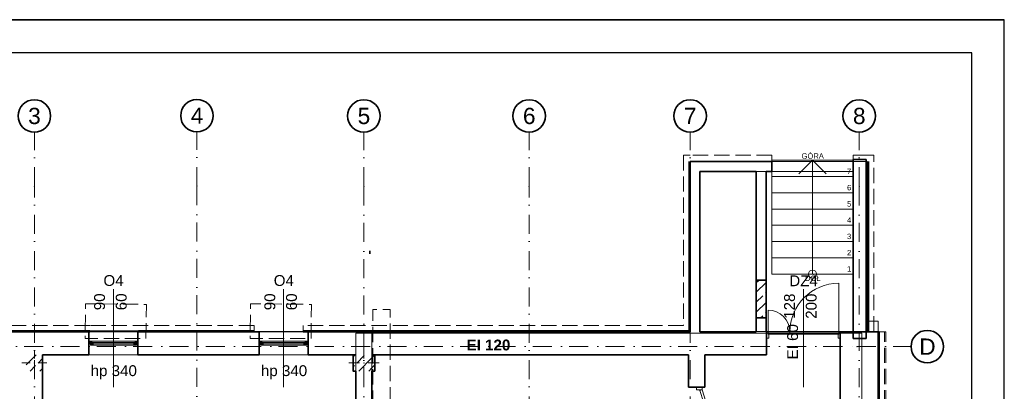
# Model space of a CAD drawing. Header units: millimetres. Extents: x -34676 to 172266, y 39940 to 476087.
# Tile 19 of 256: x -10845 to 7324, y 250716 to 257572. Entities that reach past the tile are written whole.
import ezdxf

# ---------------------------------------------------------------- set-up
doc = ezdxf.new("R2010")
doc.units = ezdxf.units.MM
doc.header["$MEASUREMENT"] = 0
for name, pattern in [('Krawędzie ukryte', [3.912222, 2.822222, -1.09]), ('Kropki i Kreski', [6.702778, 3.527778, -1.763889, 0, -1.411111]), ('Przerywana', [5.644444, 2.822222, -2.822222])]:
    doc.linetypes.add(name, pattern=pattern)
for name, color, linetype in [('#podkład', 252, 'Continuous'), ('- A - ocieplenie', 7, 'Continuous'), ('_TABELA', 7, 'Continuous'), ('Drzwi Archicad', 7, 'Continuous'), ('Konstrukcja - Belki', 7, 'Continuous'), ('Konstrukcja - Siatka mod', 7, 'Continuous'), ('Konstrukcja - Stropy', 7, 'Continuous'), ('Konstrukcja - Słupy', 7, 'Continuous'), ('Konstrukcja - Ściany nośne wew..P', 7, 'Continuous'), ('Konstrukcja - Ściany zewnętrzne', 7, 'Continuous'), ('Okna Archicada', 7, 'Continuous'), ('Opisy - Tekst', 7, 'Continuous'), ('z JAN', 7, 'Continuous'), ('Znaczniki drzwi Archicada', 7, 'Continuous'), ('Znaczniki okien Archicada', 7, 'Continuous')]:
    doc.layers.add(name, color=color, linetype=linetype)
doc.styles.add('STYL_AUTOMATYCZNY_1', font='arial.ttf')
doc.styles.add('STYL_AUTOMATYCZNY_7', font='txt')
pattern_1 = [(45, (-208051.03, 747718.2), (-183.84776, 183.84776), []), (45, (-208142.95, 747810.13), (-183.84776, 183.84776), [195, -65])]

# ---------------------------------------------------------------- blocks, each defined once
blk = doc.blocks.new('SDFGHB')
at = {"layer": 'Konstrukcja - Słupy', "linetype": 'Continuous', "lineweight": 25}
h = blk.add_hatch(dxfattribs=at)
h.set_pattern_fill('Beton_zbrojony_0001', color=252, style=0, pattern_type=2)
h.set_pattern_definition(pattern_1)
h.paths.add_polyline_path([(34598, 471390), (34298, 471390), (34298, 471090), (34598, 471090)])
h = blk.add_hatch(dxfattribs=at)
h.set_pattern_fill('Beton_zbrojony_0001', color=252, style=0, pattern_type=2)
h.set_pattern_definition(pattern_1)
h.paths.add_polyline_path([(34598, 471090), (34598, 471090), (34598, 471390), (34598, 471390)])
h = blk.add_hatch(dxfattribs=at)
h.set_pattern_fill('Beton_zbrojony_0001', color=252, style=0, pattern_type=2)
h.set_pattern_definition(pattern_1)
h.paths.add_polyline_path([(40328, 471090), (40378, 471090), (40378, 471390), (40328, 471390)])
h = blk.add_hatch(dxfattribs=at)
h.set_pattern_fill('Beton_zbrojony_0001', color=252, style=0, pattern_type=2)
h.set_pattern_definition(pattern_1)
h.paths.add_polyline_path([(40378, 471390), (40378, 471090), (40678, 471090), (40678, 471390)])
h = blk.add_hatch(dxfattribs=at)
h.set_pattern_fill('Beton_zbrojony_0001', color=252, style=0, pattern_type=2)
h.set_pattern_definition(pattern_1)
h.paths.add_polyline_path([(40678, 471090), (40728, 471090), (40728, 471390), (40678, 471390)])
at = {"layer": 'Konstrukcja - Ściany zewnętrzne', "linetype": 'Continuous', "lineweight": 25}
h = blk.add_hatch(dxfattribs=at)
h.set_pattern_fill('Beton_zbrojony_0001', color=252, style=0, pattern_type=2)
h.set_pattern_definition(pattern_1)
h.paths.add_polyline_path([(47770, 472069), (47950, 472069), (47950, 472769), (47770, 472769)])
at = {"layer": 'Okna Archicada', "linetype": 'Continuous', "lineweight": 13}
for points in [[(35456, 471590), (35481, 471590), (35481, 471615), (35506, 471615), (35506, 471640), (35456, 471640)], [(35481, 471565), (35531, 471565), (35531, 471615), (35481, 471615)], [(36331, 471615), (36281, 471615), (36281, 471565), (36331, 471565)], [(36356, 471640), (36306, 471640), (36306, 471615), (36331, 471615), (36331, 471590), (36356, 471590)], [(38598, 471590), (38623, 471590), (38623, 471615), (38648, 471615), (38648, 471640), (38598, 471640)], [(38623, 471565), (38673, 471565), (38673, 471615), (38623, 471615)], [(39473, 471615), (39423, 471615), (39423, 471565), (39473, 471565)], [(39498, 471640), (39448, 471640), (39448, 471615), (39473, 471615), (39473, 471590), (39498, 471590)]]:
    blk.add_hatch(color=252, dxfattribs=at).paths.add_polyline_path(points)
at = {"layer": '- A - ocieplenie', "color": 252, "linetype": 'Continuous', "lineweight": 35, "ltscale": 100}
for p, q in [((35470, 471830), (35470, 471810)), ((36370, 471830), (36370, 471810))]:
    blk.add_line(p, q, dxfattribs=at)
at = {"layer": '- A - ocieplenie', "color": 252, "linetype": 'Krawędzie ukryte', "lineweight": 20, "ltscale": 100, "flags": 128}
for points in [[(46428, 475073), (46548, 475073)], [(46428, 475073), (46428, 471930)], [(48057, 475073), (46548, 475073)], [(46548, 471810), (46548, 474953)], [(46548, 474953), (48057, 474953)], [(48057, 474953), (48057, 475073)], [(49818, 475073), (49557, 475073)], [(49557, 474953), (49557, 475073)], [(49557, 474953), (49818, 474953)], [(49938, 475073), (49818, 475073)], [(49818, 474953), (49818, 471819)], [(49938, 471819), (49938, 475073)], [(35470, 471930), (33264, 471930)], [(38503, 471930), (35470, 471930)], [(38503, 471830), (38503, 471930)], [(46428, 471930), (39408, 471930)], [(39408, 471830), (39408, 471930)], [(50018, 472010), (49818, 472010)], [(49818, 472010), (49818, 471810)], [(50018, 471810), (50018, 472010)], [(33264, 471810), (35470, 471810)], [(35470, 471810), (38503, 471810)], [(39408, 471810), (46428, 471810)], [(46548, 471810), (46428, 471810)], [(49818, 471810), (50018, 471810)], [(49838, 471819), (49938, 471819)], [(50138, 471810), (50018, 471810)], [(50018, 471810), (50018, 459110)], [(50162, 471810), (50042, 471810)], [(50042, 471810), (50042, 459110)], [(50138, 459110), (50138, 471810)], [(50162, 459110), (50162, 471810)]]:
    blk.add_lwpolyline(points, dxfattribs=at)
at = {"layer": '- A - ocieplenie', "color": 252, "linetype": 'Continuous', "lineweight": 35, "ltscale": 100, "flags": 128}
for points in [[(46528, 474953), (46528, 471830)], [(46548, 471810), (46548, 474953)], [(49818, 474953), (49818, 471819)], [(49838, 471819), (49838, 474953)], [(35470, 471830), (33264, 471830)], [(33264, 471810), (35470, 471810)], [(38503, 471830), (36370, 471830)], [(36370, 471810), (38503, 471810)], [(46528, 471830), (39408, 471830)], [(39408, 471810), (46548, 471810)], [(50038, 471810), (50018, 471810)], [(50018, 471810), (50018, 459110)], [(50038, 459110), (50038, 471810)]]:
    blk.add_lwpolyline(points, dxfattribs=at)
at = {"color": 252, "linetype": 'Continuous', "lineweight": 18, "ltscale": 100}
for p, q in [((49557, 474978), (48057, 474978)), ((48057, 474978), (48057, 474678)), ((48557, 474728), (48807, 474978)), ((48807, 474678), (48807, 474978)), ((48807, 474978), (49057, 474728)), ((49557, 474678), (49557, 474978)), ((49557, 474678), (48057, 474678)), ((48057, 474678), (48057, 474378)), ((48057, 474678), (49557, 474678)), ((48807, 473178), (48807, 474678)), ((49557, 474378), (49557, 474678)), ((49557, 474378), (48057, 474378)), ((48057, 474378), (48057, 474078)), ((48057, 474378), (49557, 474378)), ((49557, 474078), (49557, 474378)), ((49557, 474078), (48057, 474078)), ((48057, 474078), (48057, 473778)), ((48057, 474078), (49557, 474078)), ((49557, 473778), (49557, 474078)), ((49557, 473778), (48057, 473778)), ((48057, 473778), (48057, 473478)), ((48057, 473778), (49557, 473778)), ((49557, 473478), (49557, 473778)), ((49557, 473478), (48057, 473478)), ((48057, 473478), (48057, 473178)), ((48057, 473478), (49557, 473478)), ((49557, 473178), (49557, 473478)), ((49557, 473178), (48057, 473178)), ((48057, 473178), (48057, 472878)), ((48057, 473178), (49557, 473178)), ((48807, 472878), (48807, 473178)), ((49557, 472878), (49557, 473178)), ((48057, 472878), (49557, 472878))]:
    blk.add_line(p, q, dxfattribs=at)
at = {"color": 252, "linetype": 'Continuous', "lineweight": 35, "ltscale": 100, "flags": 128}
for points in [[(47770, 472769), (47770, 472069)], [(47950, 472069), (47950, 472769)], [(47958, 471810), (47958, 471390)], [(49318, 471390), (49318, 471810)]]:
    blk.add_lwpolyline(points, dxfattribs=at)
at = {"color": 252, "linetype": 'Continuous', "lineweight": 18, "ltscale": 100}
for start, end in [(0, 180), (180, 0)]:
    blk.add_arc((48807, 472878), 75, start, end, dxfattribs=at)
at = {"layer": 'Drzwi Archicad', "color": 252, "linetype": 'Continuous', "lineweight": 13, "ltscale": 100}
for p, q in [((49290, 471810), (49290, 472710)), ((47986, 471810), (47986, 472214)), ((47986, 471810), (47958, 471810)), ((47958, 471810), (47958, 471695)), ((47958, 471695), (47998, 471695)), ((47986, 471770), (47986, 471810)), ((48390, 471810), (47986, 471810)), ((47986, 471810), (47986, 471770)), ((47998, 471770), (47986, 471770)), ((47986, 471770), (48390, 471770)), ((47998, 471695), (47998, 471770)), ((48390, 471810), (49290, 471810)), ((48390, 471770), (48390, 471810)), ((48390, 471770), (48390, 471810)), ((49290, 471770), (48390, 471770)), ((49290, 471770), (49278, 471770)), ((49278, 471770), (49278, 471695)), ((49278, 471695), (49318, 471695)), ((49318, 471810), (49290, 471810)), ((49290, 471810), (49290, 471770)), ((49290, 471810), (49290, 471770)), ((49318, 471695), (49318, 471810)), ((46668, 470792), (46668, 470742)), ((46668, 470742), (46768, 470742)), ((46730, 470729), (46768, 470742)), ((46768, 470792), (46768, 470742)), ((46768, 470742), (46983, 470076)), ((46945, 470063), (46730, 470729))]:
    blk.add_line(p, q, dxfattribs=at)
at = {"layer": 'Drzwi Archicad', "color": 252, "linetype": 'Continuous', "lineweight": 35, "ltscale": 100}
for p, q in [((47958, 471810), (47958, 471695)), ((47958, 471810), (47958, 471695)), ((47958, 471695), (47958, 471390)), ((49318, 471810), (49318, 471695)), ((49318, 471810), (49318, 471695)), ((49318, 471695), (49318, 471390))]:
    blk.add_line(p, q, dxfattribs=at)
at = {"layer": 'Drzwi Archicad', "color": 252, "linetype": 'Continuous', "lineweight": 13, "ltscale": 100}
for centre, radius, start, end in [((49290, 471810), 900, 90, 180), ((47986, 471810), 404, 0, 90)]:
    blk.add_arc(centre, radius, start, end, dxfattribs=at)
at = {"layer": 'Konstrukcja - Belki', "color": 252, "linetype": 'Przerywana', "lineweight": 35, "ltscale": 100}
blk.add_line((40638, 473253), (40638, 473308), dxfattribs=at)
at = {"layer": 'Konstrukcja - Siatka mod', "color": 252, "linetype": 'Kropki i Kreski', "lineweight": 13, "ltscale": 100}
for p, q in [((34448, 474496), (34448, 475496)), ((37448, 474501), (37448, 475501)), ((40528, 474496), (40528, 475496)), ((43578, 474496), (43578, 475496)), ((46548, 474496), (46548, 475496)), ((49668, 474496), (49668, 475496)), ((34448, 457532), (34448, 474496)), ((37448, 474501), (37448, 457532)), ((40528, 474496), (40528, 457532)), ((43578, 457532), (43578, 474496)), ((46548, 457532), (46548, 474496)), ((49668, 474496), (49668, 457532)), ((20180, 471540), (49625, 471540)), ((49625, 471540), (50625, 471540))]:
    blk.add_line(p, q, dxfattribs=at)
at = {"layer": 'Konstrukcja - Siatka mod', "color": 252, "linetype": 'Continuous', "lineweight": 35, "ltscale": 100}
for centre in [(34448, 475796), (37448, 475801), (40528, 475796), (43578, 475796), (46548, 475796), (49668, 475796), (50925, 471540)]:
    blk.add_circle(centre, 300, dxfattribs=at)
at = {"layer": 'Konstrukcja - Siatka mod', "color": 252, "linetype": 'Kropki i Kreski', "lineweight": 13, "ltscale": 100}
for p in [(34448, 474496), (34448, 474496), (37448, 474501), (37448, 474501), (40528, 474496), (40528, 474496), (43578, 474496), (43578, 474496), (46548, 474496), (46548, 474496), (49668, 474496), (49668, 474496), (49625, 471540), (49625, 471540)]:
    blk.add_point(p, dxfattribs=at)
at = {"layer": 'Konstrukcja - Stropy', "color": 252, "linetype": 'Continuous', "lineweight": 13, "ltscale": 100, "flags": 128}
for points in [[(49557, 474773), (46728, 474773), (46728, 471819), (49557, 471819)], [(40678, 471821), (20508, 471821), (20508, 466152), (22778, 466152), (22778, 463959), (31598, 463959), (31598, 466140), (40678, 466140)], [(22778, 458510), (34593, 458510), (34593, 463961), (37298, 463961), (37298, 458510), (49718, 458510), (49718, 471789), (40378, 471789), (40378, 466429), (30298, 466429), (30298, 467849), (22778, 467849)]]:
    blk.add_lwpolyline(points, close=True, dxfattribs=at)
at = {"layer": 'Konstrukcja - Słupy', "color": 252, "linetype": 'Continuous', "lineweight": 0, "ltscale": 100}
for p, q in [((34448, 471320), (34448, 471470)), ((40528, 471320), (40528, 471470)), ((34368, 471240), (34218, 471240)), ((34448, 471160), (34448, 471010)), ((34528, 471240), (34678, 471240)), ((40448, 471240), (40248, 471240)), ((40528, 471160), (40528, 471010)), ((40608, 471240), (40808, 471240))]:
    blk.add_line(p, q, dxfattribs=at)
at = {"layer": 'Konstrukcja - Słupy', "color": 252, "linetype": 'Continuous', "lineweight": 35, "ltscale": 100, "flags": 128}
for points in [[(34598, 471090), (34598, 471090), (34598, 471390)], [(40378, 471390), (40328, 471390), (40328, 471090), (40378, 471090)], [(40678, 471090), (40728, 471090), (40728, 471390), (40678, 471390)]]:
    blk.add_lwpolyline(points, dxfattribs=at)
at = {"layer": 'Konstrukcja - Słupy', "color": 252, "linetype": 'Continuous', "lineweight": 0, "ltscale": 100}
for p in [(34448, 471240), (40528, 471240)]:
    blk.add_point(p, dxfattribs=at)
at = {"layer": 'Konstrukcja - Ściany nośne wew..P', "color": 252, "linetype": 'Continuous', "lineweight": 35, "ltscale": 100}
blk.add_line((46518, 470792), (46818, 470792), dxfattribs=at)
at = {"layer": 'Konstrukcja - Ściany nośne wew..P', "color": 252, "linetype": 'Continuous', "lineweight": 35, "ltscale": 100, "flags": 128}
for points in [[(46518, 471390), (46518, 470792)], [(46818, 470792), (46818, 471390)], [(34598, 466440), (34598, 471090)], [(40378, 471090), (40378, 466741)], [(40678, 466741), (40678, 471090)]]:
    blk.add_lwpolyline(points, dxfattribs=at)
at = {"layer": 'Konstrukcja - Ściany zewnętrzne', "color": 252, "linetype": 'Continuous', "lineweight": 35, "ltscale": 100}
for p, q in [((48057, 474953), (48057, 474803)), ((49557, 474953), (49557, 474803)), ((48057, 474803), (48057, 474773)), ((49557, 474803), (49557, 474773)), ((47770, 472769), (47950, 472769)), ((47770, 472069), (47950, 472069)), ((35456, 471640), (35456, 471810)), ((36356, 471640), (36356, 471810)), ((38598, 471640), (38598, 471810)), ((39498, 471640), (39498, 471810)), ((35456, 471590), (35456, 471640)), ((35456, 471390), (35456, 471590)), ((36356, 471590), (36356, 471640)), ((36356, 471390), (36356, 471590)), ((38598, 471590), (38598, 471640)), ((38598, 471390), (38598, 471590)), ((39498, 471590), (39498, 471640)), ((39498, 471390), (39498, 471590))]:
    blk.add_line(p, q, dxfattribs=at)
at = {"layer": 'Konstrukcja - Ściany zewnętrzne', "color": 252, "linetype": 'Continuous', "lineweight": 35, "ltscale": 100, "flags": 128}
for points in [[(46548, 474953), (46548, 474773)], [(48057, 474953), (46548, 474953)], [(49797, 474993), (49557, 474993)], [(49557, 474993), (49557, 474953)], [(49797, 471690), (49797, 474993)], [(46548, 474773), (46548, 471810)], [(46728, 474773), (47770, 474773)], [(46728, 471810), (46728, 474773)], [(47770, 474773), (47770, 472769)], [(47950, 474773), (48057, 474773)], [(47950, 472769), (47950, 474773)], [(49557, 474773), (49557, 471690)], [(47770, 472069), (47770, 471810)], [(47950, 471810), (47950, 472069)], [(35456, 471810), (33239, 471810)], [(38598, 471810), (36356, 471810)], [(40678, 471810), (39498, 471810)], [(46548, 471810), (40678, 471810)], [(47770, 471810), (46728, 471810)], [(47958, 471810), (47950, 471810)], [(50018, 471810), (49318, 471810)], [(49557, 471690), (49797, 471690)], [(50018, 458490), (50018, 471810)], [(34598, 471390), (35456, 471390)], [(36356, 471390), (38598, 471390)], [(39498, 471390), (40378, 471390)], [(40678, 471390), (46518, 471390)], [(46818, 471390), (47958, 471390)], [(49318, 471390), (49318, 468090)]]:
    blk.add_lwpolyline(points, dxfattribs=at)
at = {"layer": 'Okna Archicada', "color": 252, "linetype": 'Continuous', "lineweight": 13, "ltscale": 100}
for p, q in [((49557, 474953), (48057, 474953)), ((49557, 474773), (48057, 474773))]:
    blk.add_line(p, q, dxfattribs=at)
at = {"layer": 'Okna Archicada', "color": 252, "linetype": 'Continuous', "lineweight": 35, "ltscale": 100}
for p, q in [((48057, 474953), (48057, 474803)), ((49557, 474953), (49557, 474803)), ((48057, 474803), (48057, 474773)), ((49557, 474803), (49557, 474773)), ((35456, 471640), (35456, 471810)), ((35470, 471830), (35470, 471810)), ((36356, 471640), (36356, 471810)), ((36370, 471830), (36370, 471810)), ((38598, 471640), (38598, 471810)), ((39498, 471640), (39498, 471810)), ((35456, 471590), (35456, 471640)), ((35456, 471590), (35456, 471640)), ((35456, 471390), (35456, 471590)), ((36356, 471590), (36356, 471640)), ((36356, 471590), (36356, 471640)), ((36356, 471390), (36356, 471590)), ((38598, 471590), (38598, 471640)), ((38598, 471590), (38598, 471640)), ((38598, 471390), (38598, 471590)), ((39498, 471590), (39498, 471640)), ((39498, 471590), (39498, 471640)), ((39498, 471390), (39498, 471590))]:
    blk.add_line(p, q, dxfattribs=at)
at = {"layer": 'Okna Archicada', "color": 252, "linetype": 'Continuous', "lineweight": 18, "ltscale": 100}
for p, q in [((35456, 471810), (36356, 471810)), ((35470, 471830), (36370, 471830)), ((35470, 471810), (36370, 471810)), ((38598, 471810), (39498, 471810)), ((36306, 471640), (35506, 471640)), ((35531, 471565), (36281, 471565)), ((39448, 471640), (38648, 471640)), ((38673, 471565), (39423, 471565)), ((35456, 471390), (36356, 471390)), ((38598, 471390), (39498, 471390))]:
    blk.add_line(p, q, dxfattribs=at)
at = {"layer": 'Okna Archicada', "color": 252, "linetype": 'Continuous', "lineweight": 20, "ltscale": 100}
for p, q in [((35506, 471640), (35456, 471640)), ((35456, 471590), (35481, 471590)), ((35481, 471590), (35481, 471615)), ((35481, 471615), (35506, 471615)), ((35531, 471615), (35481, 471615)), ((35481, 471615), (35481, 471565)), ((35481, 471565), (35531, 471565)), ((35506, 471615), (35506, 471640)), ((35531, 471565), (35531, 471615)), ((36281, 471615), (35531, 471615)), ((35531, 471590), (36281, 471590)), ((35531, 471565), (36281, 471565)), ((36331, 471615), (36281, 471615)), ((36281, 471615), (36281, 471565)), ((36281, 471565), (36331, 471565)), ((36356, 471640), (36306, 471640)), ((36306, 471640), (36306, 471615)), ((36306, 471615), (36331, 471615)), ((36331, 471615), (36331, 471590)), ((36331, 471565), (36331, 471615)), ((36331, 471590), (36356, 471590)), ((38648, 471640), (38598, 471640)), ((38598, 471590), (38623, 471590)), ((38623, 471590), (38623, 471615)), ((38623, 471615), (38648, 471615)), ((38673, 471615), (38623, 471615)), ((38623, 471615), (38623, 471565)), ((38623, 471565), (38673, 471565)), ((38648, 471615), (38648, 471640)), ((38673, 471565), (38673, 471615)), ((39423, 471615), (38673, 471615)), ((38673, 471590), (39423, 471590)), ((38673, 471565), (39423, 471565)), ((39473, 471615), (39423, 471615)), ((39423, 471615), (39423, 471565)), ((39423, 471565), (39473, 471565)), ((39498, 471640), (39448, 471640)), ((39448, 471640), (39448, 471615)), ((39448, 471615), (39473, 471615)), ((39473, 471615), (39473, 471590)), ((39473, 471565), (39473, 471615)), ((39473, 471590), (39498, 471590))]:
    blk.add_line(p, q, dxfattribs=at)
at = {"layer": 'z JAN', "color": 252, "linetype": 'Krawędzie ukryte', "lineweight": 13, "ltscale": 100, "flags": 128}
for points in [[(36508, 471690), (36515, 472319), (35391, 472331), (35384, 471690)], [(39554, 471690), (39561, 472319), (38437, 472331), (38430, 471690)], [(40694, 470449), (40694, 472223), (41012, 472223), (41012, 470449)]]:
    blk.add_lwpolyline(points, close=True, dxfattribs=at)
at = {"layer": 'Znaczniki drzwi Archicada', "color": 252, "linetype": 'Continuous', "lineweight": 13, "ltscale": 100}
blk.add_line((48638, 472598), (48638, 470790), dxfattribs=at)
at = {"layer": 'Znaczniki okien Archicada', "color": 252, "linetype": 'Continuous', "lineweight": 13, "ltscale": 100}
for p, q in [((35906, 472603), (35906, 470790)), ((39048, 472603), (39048, 470790))]:
    blk.add_line(p, q, dxfattribs=at)
at = {"color": 252, "linetype": 'Continuous', "lineweight": 15, "char_height": 100, "attachment_point": 4, "style": 'STYL_AUTOMATYCZNY_1'}
for s, insert in [('\\A1;{\\pql;\\fArial|b0|i0|c238|p0;\\W1.000000;GÓRA}', (48605, 475056)), ('\\A1;{\\pql;\\fArial|b0|i0|c238|p0;\\W1.000000;7}', (49444, 474774)), ('\\A1;{\\pql;\\fArial|b0|i0|c238|p0;\\W1.000000;6}', (49444, 474473)), ('\\A1;{\\pql;\\fArial|b0|i0|c238|p0;\\W1.000000;5}', (49444, 474173)), ('\\A1;{\\pql;\\fArial|b0|i0|c238|p0;\\W1.000000;4}', (49444, 473874)), ('\\A1;{\\pql;\\fArial|b0|i0|c238|p0;\\W1.000000;3}', (49444, 473573)), ('\\A1;{\\pql;\\fArial|b0|i0|c238|p0;\\W1.000000;2}', (49444, 473274)), ('\\A1;{\\pql;\\fArial|b0|i0|c238|p0;\\W1.000000;1}', (49444, 472974)), ('\\A1;{\\pql;\\fArial|b0|i0|c238|p0;\\W1.000000;DÓŁ}', (48666, 472799))]:
    blk.add_mtext(s, dxfattribs=dict(at, insert=insert))
at = {"layer": 'Konstrukcja - Siatka mod', "color": 252, "linetype": 'Continuous', "lineweight": 13, "char_height": 300, "attachment_point": 1, "style": 'STYL_AUTOMATYCZNY_1'}
for s, insert in [('\\A1;{\\pql;\\pt0;\\fArial|b0|i0|c238|p0;\\W1.000000;3}', (34333, 475946)), ('\\A1;{\\pql;\\pt0;\\fArial|b0|i0|c238|p0;\\W1.000000;4}', (37333, 475951)), ('\\A1;{\\pql;\\pt0;\\fArial|b0|i0|c238|p0;\\W1.000000;5}', (40413, 475946)), ('\\A1;{\\pql;\\pt0;\\fArial|b0|i0|c238|p0;\\W1.000000;6}', (43463, 475946)), ('\\A1;{\\pql;\\pt0;\\fArial|b0|i0|c238|p0;\\W1.000000;7}', (46433, 475946)), ('\\A1;{\\pql;\\pt0;\\fArial|b0|i0|c238|p0;\\W1.000000;8}', (49553, 475946)), ('\\A1;{\\pql;\\pt0;\\fArial|b0|i0|c238|p0;\\W1.000000;D}', (50776, 471690))]:
    blk.add_mtext(s, dxfattribs=dict(at, insert=insert))
at = {"layer": 'Opisy - Tekst', "color": 252, "linetype": 'Continuous', "lineweight": 13, "insert": (42423, 471670), "char_height": 200, "attachment_point": 1, "style": 'STYL_AUTOMATYCZNY_7'}
blk.add_mtext('\\A1;{\\pql;\\fHelvetica|b1|i0|c238|p0;\\W1.000000;EI 120}', dxfattribs=at)
at = {"layer": 'Znaczniki drzwi Archicada', "color": 252, "linetype": 'Continuous', "lineweight": 35, "char_height": 200, "attachment_point": 7, "rotation": 90, "style": 'STYL_AUTOMATYCZNY_1'}
for s, insert in [('\\A1;{\\pql;\\pt0;\\fArial|b0|i0|c238|p0;\\W1.000000;128\\fArial|b0|i0|c238|p0;\\W1.000000;\\A1{\\H.66x;\\S^  ;}\\fArial|b0|i0|c238|p0;\\W1.000000;\\fArial|b0|i0|c238|p0;\\W1.000000;}', (48541, 472053)), ('\\A1;{\\pql;\\pt0;\\fArial|b0|i0|c238|p0;\\W1.000000;200\\fArial|b0|i0|c238|p0;\\W1.000000;\\A1{\\H.66x;\\S^  ;}\\fArial|b0|i0|c238|p0;\\W1.000000;\\fArial|b0|i0|c238|p0;\\W1.000000;}', (48941, 472053)), ('\\A1;{\\pql;\\pt0;\\fArial|b0|i0|c238|p0;\\W1.000000;EI 60\\fArial|b0|i0|c238|p0;\\W1.000000;\\fArial|b0|i0|c238|p0;\\H0.666667x;\\W1.000000;\\fArial|b0|i0|c238|p0;\\H1.500000x;\\W1.000000;}', (48542, 471303))]:
    blk.add_mtext(s, dxfattribs=dict(at, insert=insert))
at = {"layer": 'Znaczniki drzwi Archicada', "color": 252, "linetype": 'Continuous', "lineweight": 35, "insert": (48378, 472655), "char_height": 200, "attachment_point": 7, "style": 'STYL_AUTOMATYCZNY_1'}
blk.add_mtext('\\A1;{\\pql;\\pt0;\\fArial|b0|i0|c238|p0;\\W1.000000;DZ4\\fArial|b0|i0|c238|p0;\\W1.000000;\\fArial|b0|i0|c238|p0;\\W1.000000;\\fArial|b0|i0|c238|p0;\\W1.000000;}', dxfattribs=at)
at = {"layer": 'Znaczniki okien Archicada', "color": 252, "linetype": 'Continuous', "lineweight": 15, "char_height": 200, "attachment_point": 7, "rotation": 90, "style": 'STYL_AUTOMATYCZNY_1'}
for s, insert in [('\\A1;{\\pql;\\pt0;\\fArial|b0|i0|c238|p0;\\W1.000000;90\\fArial|b0|i0|c238|p0;\\W1.000000;\\A1{\\H.66x;\\S^  ;}\\fArial|b0|i0|c238|p0;\\W1.000000;\\fArial|b0|i0|c238|p0;\\W1.000000;}', (35809, 472211)), ('\\A1;{\\pql;\\pt0;\\fArial|b0|i0|c238|p0;\\W1.000000;60\\fArial|b0|i0|c238|p0;\\W1.000000;\\A1{\\H.66x;\\S^  ;}\\fArial|b0|i0|c238|p0;\\W1.000000;\\fArial|b0|i0|c238|p0;\\W1.000000;}', (36209, 472211)), ('\\A1;{\\pql;\\pt0;\\fArial|b0|i0|c238|p0;\\W1.000000;90\\fArial|b0|i0|c238|p0;\\W1.000000;\\A1{\\H.66x;\\S^  ;}\\fArial|b0|i0|c238|p0;\\W1.000000;\\fArial|b0|i0|c238|p0;\\W1.000000;}', (38951, 472211)), ('\\A1;{\\pql;\\pt0;\\fArial|b0|i0|c238|p0;\\W1.000000;60\\fArial|b0|i0|c238|p0;\\W1.000000;\\A1{\\H.66x;\\S^  ;}\\fArial|b0|i0|c238|p0;\\W1.000000;\\fArial|b0|i0|c238|p0;\\W1.000000;}', (39351, 472211))]:
    blk.add_mtext(s, dxfattribs=dict(at, insert=insert))
at = {"layer": 'Znaczniki okien Archicada', "color": 252, "linetype": 'Continuous', "lineweight": 15, "char_height": 200, "attachment_point": 7, "style": 'STYL_AUTOMATYCZNY_1'}
for s, insert in [('\\A1;{\\pql;\\pt0;\\fArial|b0|i0|c238|p0;\\W1.000000;O4\\fArial|b0|i0|c238|p0;\\W1.000000;\\fArial|b0|i0|c238|p0;\\W1.000000;\\fArial|b0|i0|c238|p0;\\W1.000000;}', (35723, 472657)), ('\\A1;{\\pql;\\pt0;\\fArial|b0|i0|c238|p0;\\W1.000000;O4\\fArial|b0|i0|c238|p0;\\W1.000000;\\fArial|b0|i0|c238|p0;\\W1.000000;\\fArial|b0|i0|c238|p0;\\W1.000000;}', (38865, 472657)), ('\\A1;{\\pql;\\pt0;\\fArial|b0|i0|c238|p0;\\W1.000000;hp 340\\fArial|b0|i0|c238|p0;\\W1.000000;\\A1{\\H.66x;\\S^  ;}\\fArial|b0|i0|c238|p0;\\W1.000000;\\fArial|b0|i0|c238|p0;\\W1.000000;}', (35486, 470936)), ('\\A1;{\\pql;\\pt0;\\fArial|b0|i0|c238|p0;\\W1.000000;hp 340\\fArial|b0|i0|c238|p0;\\W1.000000;\\A1{\\H.66x;\\S^  ;}\\fArial|b0|i0|c238|p0;\\W1.000000;\\fArial|b0|i0|c238|p0;\\W1.000000;}', (38628, 470936))]:
    blk.add_mtext(s, dxfattribs=dict(at, insert=insert))

msp = doc.modelspace()

# ---------------------------------------------------------------- linework, layer by layer
at = {"layer": '_TABELA', "color": 7}
msp.add_lwpolyline([(-34676, 257572), (7324, 257572), (-34676, 257572), (-34676, 227872), (7324, 227872), (7324, 257572)], dxfattribs=at)
msp.add_lwpolyline([(6724, 256962), (-32176, 256962), (-32176, 228482), (6724, 228482)], close=True, dxfattribs=at)

# ---------------------------------------------------------------- block references
at = {"layer": '#podkład'}
msp.add_blockref('SDFGHB', (-45022, -220000), dxfattribs=at)

doc.saveas('drawing.dxf')
